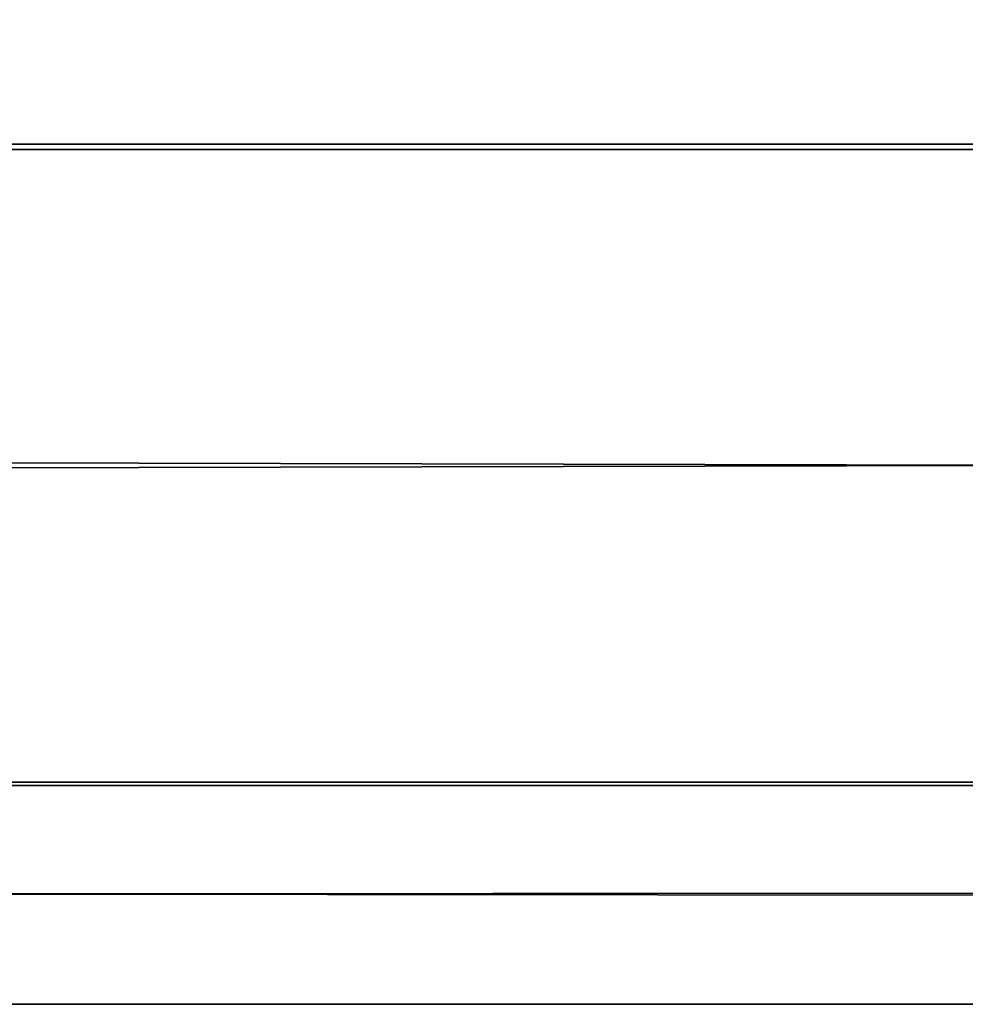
# Model space of a CAD drawing. Header units: inches. Extents: x 0 to 46, y -28.1 to 0.1.
# Tile 46 of 122: x 22.855 to 23.017, y -28.01 to -27.841. Entities that reach past the tile are written whole.
import ezdxf

# ---------------------------------------------------------------- set-up
doc = ezdxf.new("R2010")
doc.units = ezdxf.units.IN
doc.header["$LTSCALE"] = 0.03937
doc.header["$MEASUREMENT"] = 0
doc.layers.add('A-FURN-3-ST', color=151, linetype='Continuous')

msp = doc.modelspace()

# ---------------------------------------------------------------- meshes
at = {"layer": 'A-FURN-3-ST'}
mesh = msp.add_polyface(dxfattribs=at)
corners = [(0.25, -0.49123, 5), (45.75, -27.51, 5), (0.25, -27.51, 5), (0.125, -0.49123, 5.03349), (0.125, -27.51, 5.03349), (0.25, -28.01, 5.5), (0.125, -27.97651, 5.5), (0.25, -27.97194, 5.30866), (0.125, -27.941, 5.32148), (0.25, -27.86356, 5.14645), (0.125, -27.83987, 5.17013), (0.25, -27.70134, 5.03806), (0.125, -27.68853, 5.069), (0.03349, -27.65351, 5.15355), (0.03349, -27.885, 5.5), (0.25, -28.01, 16.9), (0.125, -27.97651, 16.9), (0.25, -26.91, 18), (0.125, -26.91, 17.96651), (0.25, -27.1947, 17.96252), (0.125, -27.18603, 17.93017), (0.25, -27.46, 17.85263), (0.125, -27.44325, 17.82362), (0.25, -27.68782, 17.67782), (0.125, -27.66414, 17.65413), (0.25, -27.86263, 17.45), (0.125, -27.83362, 17.43325), (0.25, -27.97252, 17.1847), (0.125, -27.94017, 17.17603), (0.03349, -27.85178, 17.15235), (0.03349, -26.91, 17.875), (0.03349, -27.59943, 17.58943), (0.03349, -27.75438, 17.3875), (0.125, -1.1, 17.96651), (0.25, -1.1, 18), (45.75, -28.01, 16.9), (45.75, -27.97252, 17.1847), (45.75, -27.86263, 17.45), (45.75, -27.68782, 17.67782), (45.75, -27.46, 17.85263), (45.75, -27.1947, 17.96252), (45.75, -27.70134, 5.03806), (45.75, -27.86356, 5.14645), (45.75, -27.97194, 5.30866)]
mesh.append_faces([[corners[k] for k in face] for face in [(0, 1, 2), (3, 2, 4), (5, 6, 7), (7, 6, 8), (7, 8, 9), (9, 8, 10), (9, 10, 11), (11, 10, 12), (11, 12, 2), (2, 12, 4), (4, 12, 13), (14, 8, 6), (5, 15, 6), (6, 15, 16), (6, 16, 14), (17, 18, 19), (19, 18, 20), (19, 20, 21), (21, 20, 22), (21, 22, 23), (23, 22, 24), (23, 24, 25), (25, 24, 26), (25, 26, 27), (27, 26, 28), (27, 28, 15), (15, 28, 16), (16, 28, 29), (18, 30, 20), (24, 31, 32, 26), (26, 32, 29, 28), (33, 30, 18), (34, 18, 17), (15, 35, 27), (27, 36, 25), (25, 37, 23), (23, 38, 21), (21, 39, 19), (19, 40, 17), (5, 35, 15), (2, 1, 11), (11, 41, 9), (9, 42, 7), (7, 43, 5)]])
mesh = msp.add_polyface(dxfattribs=at)
corners = [(45.875, -0.49123, 5.03349), (45.96651, -27.51, 5.125), (45.875, -27.51, 5.03349), (45.75, -0.49123, 5), (45.75, -27.51, 5), (45.96651, -27.85646, 5.35649), (45.875, -27.97651, 5.5), (45.875, -27.941, 5.32148), (45.75, -28.01, 5.5), (45.75, -27.97194, 5.30866), (45.875, -27.83987, 5.17013), (45.75, -27.86356, 5.14645), (45.875, -27.68853, 5.069), (45.75, -27.70134, 5.03806), (45.96651, -27.65351, 5.15355), (45.96651, -27.77517, 5.23483), (45.96651, -27.885, 16.9), (45.875, -27.97651, 16.9), (45.75, -28.01, 16.9), (45.875, -27.94017, 17.17603), (45.75, -27.97252, 17.1847), (45.96651, -27.16235, 17.84178), (45.875, -26.91, 17.96651), (45.875, -27.18603, 17.93017), (45.75, -26.91, 18), (45.75, -27.1947, 17.96252), (45.875, -27.44325, 17.82362), (45.75, -27.46, 17.85263), (45.875, -27.66414, 17.65413), (45.75, -27.68782, 17.67782), (45.875, -27.83362, 17.43325), (45.75, -27.86263, 17.45), (45.875, -1.1, 17.96651), (0.25, -27.97252, 17.1847), (0.25, -27.86263, 17.45), (0.25, -27.68782, 17.67782), (0.25, -27.46, 17.85263), (0.25, -27.1947, 17.96252), (0.25, -26.91, 18), (0.25, -28.01, 5.5), (0.25, -27.70134, 5.03806), (0.25, -27.86356, 5.14645), (0.25, -27.97194, 5.30866), (45.75, -1.1, 18)]
mesh.append_faces([[corners[k] for k in face] for face in [(0, 1, 2), (3, 2, 4), (5, 6, 7), (7, 6, 8), (7, 8, 9), (7, 9, 10), (10, 9, 11), (10, 11, 12), (12, 11, 13), (12, 13, 2), (2, 13, 4), (2, 1, 12), (12, 14, 15, 10), (6, 16, 17), (6, 17, 8), (8, 17, 18), (16, 19, 17), (17, 19, 20), (17, 20, 18), (21, 22, 23), (22, 24, 23), (23, 24, 25), (23, 25, 26), (26, 25, 27), (26, 27, 28), (28, 27, 29), (28, 29, 30), (30, 29, 31), (30, 31, 19), (19, 31, 20), (32, 24, 22), (33, 18, 20), (34, 20, 31), (35, 31, 29), (36, 29, 27), (37, 27, 25), (38, 25, 24), (8, 18, 39), (40, 4, 13), (41, 13, 11), (42, 11, 9), (39, 9, 8), (24, 43, 38)]])

doc.saveas('drawing.dxf')
